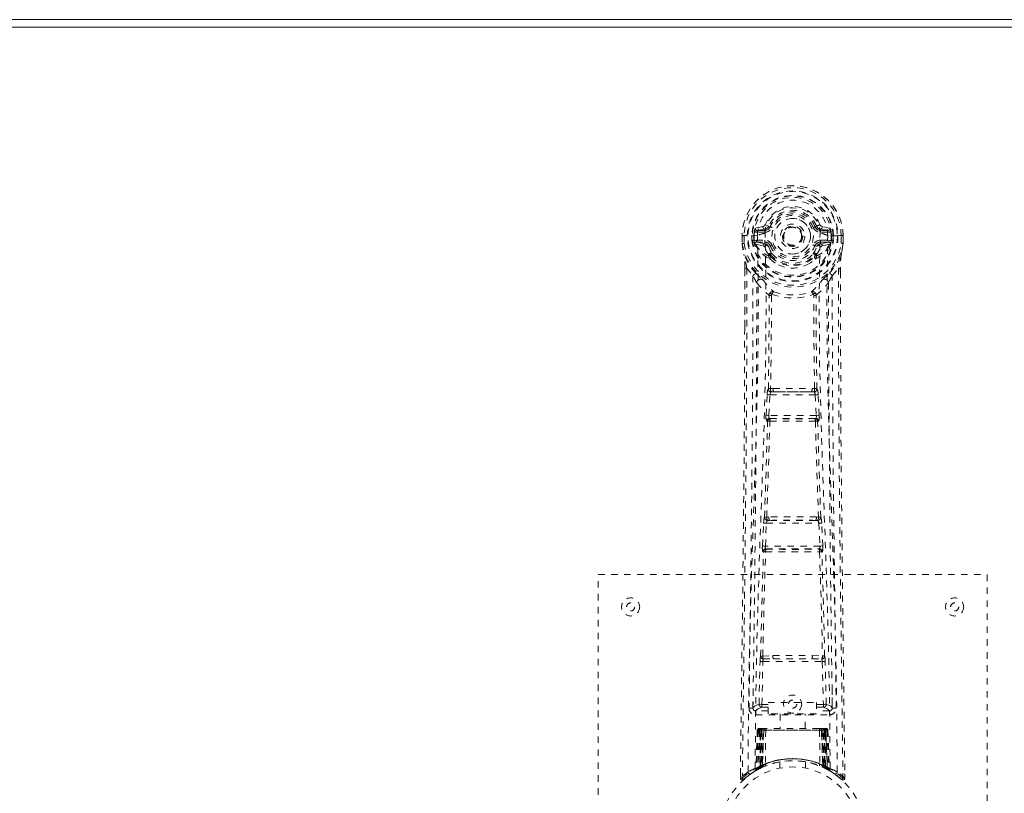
# Model space of a CAD drawing. Header units: inches. Extents: x 3.6 to 63.1, y 18.2 to 38.8.
# Tile 4 of 5: x 36.4 to 51.6, y 26.8 to 38.8. Entities that reach past the tile are written whole.
import ezdxf

# ---------------------------------------------------------------- set-up
doc = ezdxf.new("R2010")
doc.units = ezdxf.units.IN
doc.header["$MEASUREMENT"] = 0
doc.linetypes.add('SLD-Dashed', pattern=[0.075, 0.05, -0.025])
doc.linetypes.add('SLD-Solid', pattern=[0])

msp = doc.modelspace()

# ---------------------------------------------------------------- linework, layer by layer
at = {"color": 7, "linetype": 'SLD-Solid', "lineweight": 15}
for p, q in [((3.605, 38.773), (63.105, 38.773)), ((62.9, 38.655), (3.809, 38.655)), ((3.809, 38.655), (62.9, 38.655))]:
    msp.add_line(p, q, dxfattribs=at)
at = {"color": 7, "linetype": 'SLD-Dashed', "lineweight": 0}
for p, q in [((47.898, 35.579), (47.779, 35.556)), ((47.986, 35.583), (47.931, 35.606)), ((47.986, 35.583), (48.008, 35.574)), ((48.701, 35.574), (48.724, 35.583)), ((48.724, 35.583), (48.727, 35.576)), ((48.93, 35.556), (48.811, 35.579)), ((47.575, 35.438), (47.575, 35.322)), ((47.579, 35.438), (47.575, 35.438)), ((47.576, 35.439), (47.576, 35.322)), ((47.632, 35.438), (47.579, 35.438)), ((47.605, 35.436), (47.605, 35.322)), ((47.655, 35.437), (47.632, 35.438)), ((47.814, 35.438), (47.655, 35.437)), ((47.726, 35.365), (47.726, 35.435)), ((47.761, 35.436), (47.756, 35.435)), ((47.756, 35.435), (47.756, 35.366)), ((47.761, 35.357), (47.761, 35.436)), ((47.809, 35.52), (47.926, 35.54)), ((47.809, 35.52), (47.809, 35.49)), ((47.926, 35.52), (47.809, 35.52)), ((47.926, 35.49), (47.809, 35.49)), ((47.926, 35.54), (47.926, 35.52)), ((47.926, 35.49), (47.926, 35.52)), ((47.931, 35.473), (47.931, 35.475)), ((48.511, 35.429), (48.51, 35.413)), ((48.511, 35.437), (48.511, 35.429)), ((48.778, 35.475), (48.778, 35.473)), ((48.783, 35.54), (48.9, 35.52)), ((48.783, 35.54), (48.783, 35.52)), ((48.9, 35.52), (48.783, 35.52)), ((48.783, 35.49), (48.783, 35.52)), ((48.9, 35.49), (48.783, 35.49)), ((49.054, 35.437), (48.896, 35.438)), ((48.9, 35.49), (48.9, 35.52)), ((48.948, 35.436), (48.954, 35.435)), ((48.948, 35.357), (48.948, 35.436)), ((48.954, 35.366), (48.954, 35.435)), ((48.983, 35.436), (48.983, 35.364)), ((48.983, 35.436), (48.983, 35.436)), ((49.077, 35.438), (49.054, 35.437)), ((49.13, 35.438), (49.077, 35.438)), ((49.105, 35.322), (49.105, 35.436)), ((49.134, 35.438), (49.13, 35.438)), ((49.133, 35.322), (49.133, 35.439)), ((49.134, 35.438), (49.134, 35.322)), ((47.575, 35.322), (47.575, 35.318)), ((47.726, 35.364), (47.756, 35.366)), ((47.726, 35.364), (47.726, 35.365)), ((47.756, 35.365), (47.761, 35.347)), ((47.761, 35.347), (47.761, 35.357)), ((47.768, 35.32), (47.772, 35.315)), ((47.772, 35.315), (47.772, 35.315)), ((47.772, 35.315), (47.772, 35.315)), ((47.782, 35.304), (47.772, 35.315)), ((47.782, 35.304), (47.897, 35.283)), ((47.796, 35.368), (47.796, 35.338)), ((47.796, 35.368), (47.926, 35.368)), ((47.926, 35.313), (47.796, 35.338)), ((47.796, 35.338), (47.926, 35.338)), ((47.926, 35.368), (47.926, 35.338)), ((47.926, 35.313), (47.926, 35.338)), ((48.008, 35.283), (47.981, 35.272)), ((48.729, 35.272), (48.701, 35.283)), ((48.783, 35.368), (48.783, 35.338)), ((48.783, 35.368), (48.913, 35.368)), ((48.913, 35.338), (48.783, 35.313)), ((48.783, 35.313), (48.783, 35.338)), ((48.783, 35.338), (48.913, 35.338)), ((48.813, 35.283), (48.927, 35.304)), ((48.913, 35.338), (48.913, 35.368)), ((48.938, 35.315), (48.927, 35.304)), ((48.927, 35.304), (48.927, 35.304)), ((48.927, 35.304), (48.927, 35.304)), ((48.938, 35.315), (48.942, 35.32)), ((48.953, 35.365), (48.948, 35.347)), ((48.948, 35.347), (48.948, 35.357)), ((48.954, 35.366), (48.983, 35.364)), ((48.983, 35.364), (48.983, 35.364)), ((49.134, 35.318), (49.134, 35.322)), ((47.987, 35.122), (47.986, 35.141)), ((48.01, 35.146), (48.01, 35.128)), ((48.699, 35.128), (48.7, 35.146)), ((48.723, 35.122), (48.723, 35.141)), ((48.006, 35.076), (47.994, 35.093)), ((48.715, 35.094), (48.704, 35.076)), ((47.617, 34.937), (47.615, 34.013)), ((47.618, 34.013), (47.619, 34.937)), ((47.647, 34.936), (47.743, 34.82)), ((48.966, 34.82), (49.062, 34.936)), ((49.091, 34.883), (49.091, 34.937)), ((49.092, 34.937), (49.092, 34.884)), ((48.027, 34.518), (48.027, 34.518)), ((48.682, 34.518), (48.682, 34.518)), ((47.944, 32.665), (47.961, 32.982)), ((47.989, 32.662), (48.005, 32.98)), ((48.005, 32.98), (48.704, 32.98)), ((48.055, 33.078), (48.015, 33.078)), ((48.024, 33.024), (48.063, 33.025)), ((48.646, 33.025), (48.063, 33.025)), ((48.646, 33.025), (48.685, 33.024)), ((48.694, 33.078), (48.654, 33.078)), ((48.704, 32.98), (48.721, 32.662)), ((48.765, 32.665), (48.748, 32.982)), ((47.968, 32.57), (47.954, 32.575)), ((48.721, 32.662), (47.989, 32.662)), ((48.012, 32.613), (47.998, 32.617)), ((47.998, 32.617), (48.711, 32.617)), ((48.711, 32.617), (48.697, 32.613)), ((48.741, 32.57), (48.756, 32.575)), ((47.889, 30.647), (47.907, 31)), ((47.934, 30.645), (47.951, 30.997)), ((47.951, 30.997), (48.758, 30.997)), ((47.989, 31.094), (47.956, 31.093)), ((47.998, 31.042), (47.966, 31.042)), ((48.712, 31.042), (47.998, 31.042)), ((48.712, 31.042), (48.743, 31.042)), ((48.753, 31.093), (48.721, 31.094)), ((48.758, 30.997), (48.775, 30.645)), ((48.82, 30.647), (48.803, 31)), ((47.896, 30.557), (47.904, 30.554)), ((48.775, 30.645), (47.934, 30.645)), ((47.949, 30.596), (47.94, 30.6)), ((47.94, 30.6), (48.769, 30.6)), ((48.769, 30.6), (48.761, 30.596)), ((48.805, 30.554), (48.814, 30.557)), ((45.355, 22.205), (45.355, 30.205)), ((45.355, 30.205), (51.355, 30.205)), ((51.355, 30.205), (51.355, 22.205)), ((47.893, 28.947), (48.05, 28.954)), ((47.904, 28.903), (48.057, 28.905)), ((48.057, 28.905), (48.652, 28.905)), ((48.652, 28.905), (48.805, 28.903)), ((48.66, 28.954), (48.816, 28.947)), ((47.836, 28.202), (47.852, 28.863)), ((47.852, 28.863), (47.896, 28.862)), ((47.881, 28.201), (47.896, 28.862)), ((47.896, 28.862), (48.813, 28.862)), ((48.813, 28.862), (48.829, 28.201)), ((48.873, 28.202), (48.858, 28.863)), ((47.746, 28.434), (47.742, 28.147)), ((48.967, 28.147), (48.964, 28.434)), ((47.742, 28.145), (47.744, 28.136)), ((47.836, 28.202), (47.881, 28.201)), ((47.881, 28.156), (47.881, 28.201)), ((47.881, 28.201), (47.975, 28.201)), ((47.881, 28.156), (47.975, 28.156)), ((47.975, 28.232), (48.725, 28.232)), ((47.975, 28.052), (47.975, 28.232)), ((48.725, 28.232), (48.725, 28.052)), ((48.725, 28.201), (48.829, 28.201)), ((48.725, 28.156), (48.829, 28.156)), ((48.829, 28.156), (48.829, 28.201)), ((48.966, 28.136), (48.967, 28.145)), ((47.787, 28.099), (47.787, 28.039)), ((47.975, 28.099), (47.787, 28.099)), ((47.787, 28.039), (48.922, 28.039)), ((48.725, 28.052), (47.975, 28.052)), ((48.16, 28.052), (48.16, 27.83)), ((48.55, 27.83), (48.55, 28.052)), ((48.922, 28.099), (48.725, 28.099)), ((48.922, 28.039), (48.922, 28.099)), ((47.856, 27.83), (47.848, 27.83)), ((47.862, 27.83), (47.852, 27.83)), ((47.868, 27.83), (47.862, 27.83)), ((47.924, 27.83), (47.87, 27.83)), ((47.886, 27.83), (47.88, 27.83)), ((47.886, 27.83), (47.924, 27.83)), ((47.946, 27.83), (47.938, 27.83)), ((48.763, 27.83), (47.946, 27.83)), ((48.771, 27.83), (48.763, 27.83)), ((48.839, 27.83), (48.785, 27.83)), ((48.785, 27.83), (48.823, 27.83)), ((48.829, 27.83), (48.823, 27.83)), ((48.848, 27.83), (48.841, 27.83)), ((48.857, 27.83), (48.848, 27.83)), ((48.861, 27.83), (48.854, 27.83)), ((47.809, 27.801), (47.788, 27.195)), ((47.822, 27.801), (47.801, 27.203)), ((47.822, 27.801), (47.809, 27.801)), ((47.843, 27.804), (47.82, 27.211)), ((47.84, 27.801), (47.82, 27.214)), ((47.908, 27.801), (47.84, 27.801)), ((47.848, 27.801), (47.848, 27.244)), ((47.855, 27.801), (47.848, 27.801)), ((47.855, 27.801), (48.854, 27.801)), ((47.855, 27.247), (47.855, 27.801)), ((47.861, 27.25), (47.861, 27.801)), ((47.861, 27.801), (47.868, 27.801)), ((47.868, 27.801), (47.868, 27.253)), ((48.841, 27.801), (47.868, 27.801)), ((47.88, 27.801), (47.88, 27.259)), ((47.886, 27.801), (47.88, 27.801)), ((47.886, 27.801), (48.823, 27.801)), ((47.886, 27.262), (47.886, 27.801)), ((47.888, 27.249), (47.908, 27.801)), ((47.908, 27.801), (47.889, 27.25)), ((47.908, 27.801), (47.908, 27.801)), ((47.939, 27.801), (47.934, 27.279)), ((48.771, 27.801), (47.939, 27.801)), ((48.771, 27.801), (48.775, 27.279)), ((48.82, 27.25), (48.801, 27.801)), ((48.801, 27.801), (48.802, 27.801)), ((48.802, 27.801), (48.821, 27.249)), ((48.869, 27.801), (48.802, 27.801)), ((48.83, 27.801), (48.823, 27.801)), ((48.823, 27.801), (48.823, 27.262)), ((48.83, 27.259), (48.83, 27.801)), ((48.841, 27.253), (48.841, 27.801)), ((48.841, 27.801), (48.848, 27.801)), ((48.848, 27.801), (48.848, 27.25)), ((48.861, 27.801), (48.854, 27.801)), ((48.854, 27.801), (48.854, 27.247)), ((48.862, 27.244), (48.861, 27.801)), ((48.889, 27.211), (48.867, 27.804)), ((48.869, 27.801), (48.889, 27.214)), ((48.887, 27.801), (48.908, 27.203)), ((48.9, 27.801), (48.887, 27.801)), ((48.9, 27.801), (48.922, 27.195)), ((47.788, 27.195), (47.801, 27.203)), ((47.805, 27.189), (47.872, 27.223)), ((47.82, 27.214), (47.888, 27.249)), ((47.848, 27.244), (47.855, 27.247)), ((47.86, 27.218), (47.848, 27.244)), ((47.86, 27.218), (47.852, 27.213)), ((47.868, 27.221), (47.86, 27.218)), ((47.868, 27.253), (47.861, 27.25)), ((47.873, 27.224), (47.861, 27.25)), ((47.865, 27.22), (47.873, 27.224)), ((47.88, 27.227), (47.868, 27.253)), ((47.872, 27.224), (47.88, 27.227)), ((47.872, 27.223), (47.872, 27.224)), ((47.88, 27.259), (47.886, 27.262)), ((47.891, 27.232), (47.88, 27.259)), ((47.898, 27.235), (47.886, 27.262)), ((47.889, 27.25), (47.888, 27.249)), ((47.898, 27.235), (47.891, 27.232)), ((48.155, 27.312), (48.155, 27.215)), ((48.555, 27.215), (48.555, 27.312)), ((48.823, 27.262), (48.812, 27.235)), ((48.818, 27.232), (48.812, 27.235)), ((48.83, 27.259), (48.818, 27.232)), ((48.821, 27.249), (48.82, 27.25)), ((48.821, 27.249), (48.889, 27.214)), ((48.823, 27.262), (48.83, 27.259)), ((48.841, 27.253), (48.829, 27.227)), ((48.848, 27.25), (48.836, 27.224)), ((48.837, 27.224), (48.838, 27.223)), ((48.838, 27.223), (48.853, 27.216)), ((48.848, 27.25), (48.841, 27.253)), ((48.854, 27.247), (48.842, 27.221)), ((48.849, 27.218), (48.842, 27.221)), ((48.862, 27.244), (48.849, 27.218)), ((48.876, 27.204), (48.849, 27.218)), ((48.854, 27.247), (48.862, 27.244)), ((48.87, 27.207), (48.905, 27.189)), ((48.908, 27.203), (48.922, 27.195)), ((47.549, 27.13), (47.548, 27.063)), ((47.549, 27.13), (47.548, 27.063)), ((47.548, 27.063), (47.578, 27.063)), ((47.55, 27.127), (47.55, 27.063)), ((47.597, 27.042), (47.639, 27.076)), ((47.773, 27.171), (47.787, 27.178)), ((48.917, 27.183), (48.93, 27.175)), ((48.923, 27.178), (48.936, 27.171)), ((49.07, 27.076), (49.112, 27.042)), ((49.131, 27.063), (49.111, 27.041)), ((49.161, 27.063), (49.16, 27.13))]:
    msp.add_line(p, q, dxfattribs=at)
at = {"color": 7, "linetype": 'SLD-Dashed', "lineweight": 0, "flags": 128}
for points in [[(47.931, 35.475), (47.937, 35.552), (47.96, 35.626), (47.999, 35.695), (48.053, 35.755), (48.118, 35.804), (48.192, 35.84), (48.272, 35.862), (48.355, 35.869), (48.437, 35.862), (48.517, 35.84), (48.591, 35.804), (48.656, 35.755), (48.71, 35.695), (48.749, 35.626), (48.772, 35.552), (48.778, 35.475)], [(47.926, 35.54), (47.963, 35.554), (47.977, 35.568)], [(47.977, 35.568), (47.982, 35.575), (47.986, 35.583)], [(48.036, 35.563), (48.03, 35.565), (48.025, 35.567), (48.021, 35.569), (48.016, 35.571), (48.013, 35.572), (48.01, 35.573), (48.009, 35.574), (48.008, 35.574)], [(48.674, 35.563), (48.679, 35.565), (48.684, 35.567), (48.689, 35.569), (48.693, 35.571), (48.696, 35.572), (48.699, 35.573), (48.701, 35.574), (48.701, 35.574)], [(47.575, 35.438), (47.575, 35.438), (47.576, 35.438), (47.578, 35.438), (47.582, 35.437), (47.587, 35.437), (47.592, 35.437), (47.598, 35.436), (47.605, 35.436)], [(47.667, 27.157), (47.674, 28.204), (47.694, 29.249), (47.723, 30.291), (47.758, 31.329), (47.792, 32.363), (47.818, 33.393), (47.826, 34.418), (47.814, 35.438)], [(47.809, 35.49), (47.786, 35.494), (47.767, 35.507)], [(47.776, 27.212), (47.785, 28.257), (47.806, 29.3), (47.838, 30.339), (47.875, 31.375), (47.912, 32.406), (47.938, 33.433), (47.946, 34.455), (47.931, 35.472)], [(48.934, 27.212), (48.925, 28.257), (48.903, 29.3), (48.872, 30.34), (48.834, 31.376), (48.798, 32.407), (48.772, 33.434), (48.764, 34.456), (48.778, 35.472)], [(49.043, 27.157), (49.035, 28.204), (49.016, 29.249), (48.986, 30.291), (48.951, 31.329), (48.917, 32.363), (48.892, 33.393), (48.883, 34.418), (48.896, 35.438)], [(48.943, 35.507), (48.923, 35.494), (48.9, 35.49)], [(48.954, 35.435), (48.957, 35.435), (48.964, 35.436), (48.973, 35.436), (48.983, 35.436)], [(49.105, 35.436), (49.111, 35.436), (49.117, 35.437), (49.123, 35.437), (49.127, 35.437), (49.131, 35.437), (49.133, 35.438), (49.135, 35.438), (49.134, 35.438)], [(47.575, 35.322), (47.588, 35.225), (47.604, 35.148)], [(47.575, 35.318), (47.576, 35.318), (47.578, 35.318), (47.581, 35.319), (47.585, 35.319), (47.589, 35.32), (47.594, 35.32), (47.599, 35.321), (47.605, 35.322)], [(47.605, 35.322), (47.598, 35.322), (47.592, 35.322), (47.587, 35.322), (47.582, 35.322), (47.578, 35.322), (47.576, 35.322), (47.575, 35.322), (47.575, 35.322)], [(47.575, 35.318), (47.587, 35.228), (47.606, 35.137)], [(47.756, 35.365), (47.756, 35.366), (47.756, 35.366)], [(47.761, 35.357), (47.778, 35.365), (47.796, 35.368)], [(47.924, 35.261), (47.91, 35.278), (47.897, 35.283)], [(47.986, 35.141), (47.954, 35.193), (47.924, 35.261)], [(47.981, 35.272), (48.008, 35.208), (48.038, 35.159)], [(48.036, 35.295), (48.03, 35.292), (48.025, 35.29), (48.021, 35.288), (48.016, 35.287), (48.013, 35.285), (48.01, 35.284), (48.009, 35.283), (48.008, 35.283)], [(48.671, 35.159), (48.701, 35.208), (48.729, 35.272)], [(48.674, 35.295), (48.679, 35.292), (48.684, 35.29), (48.689, 35.288), (48.693, 35.287), (48.696, 35.285), (48.699, 35.284), (48.701, 35.283), (48.701, 35.283)], [(48.723, 35.141), (48.756, 35.193), (48.785, 35.261)], [(48.785, 35.261), (48.799, 35.278), (48.813, 35.283)], [(48.913, 35.368), (48.932, 35.365), (48.948, 35.357)], [(48.954, 35.366), (48.953, 35.366), (48.953, 35.365)], [(49.104, 35.137), (49.121, 35.217), (49.134, 35.318)], [(49.134, 35.322), (49.121, 35.225), (49.105, 35.148)], [(49.134, 35.322), (49.135, 35.322), (49.133, 35.322), (49.131, 35.322), (49.127, 35.322), (49.123, 35.322), (49.117, 35.322), (49.111, 35.322), (49.105, 35.322)], [(49.134, 35.318), (49.133, 35.318), (49.131, 35.318), (49.128, 35.319), (49.125, 35.319), (49.12, 35.32), (49.115, 35.32), (49.11, 35.321), (49.105, 35.322)], [(47.604, 35.148), (47.604, 35.143), (47.606, 35.137)], [(47.785, 34.859), (47.685, 34.983), (47.606, 35.137)], [(48.924, 34.859), (49.025, 34.983), (49.104, 35.137)], [(49.104, 35.137), (49.105, 35.143), (49.105, 35.148)], [(48.006, 35.076), (48.08, 35.018), (48.137, 34.989)], [(48.572, 34.989), (48.629, 35.018), (48.704, 35.076)], [(47.647, 34.936), (47.646, 33.47), (47.637, 31.998), (47.622, 30.551), (47.619, 30.33), (47.617, 30.1), (47.614, 29.897), (47.612, 29.698), (47.609, 29.483), (47.607, 29.333), (47.605, 29.176), (47.603, 29.019), (47.602, 28.902), (47.6, 28.762), (47.598, 28.599), (47.594, 28.267), (47.591, 28.063), (47.588, 27.808), (47.584, 27.547), (47.581, 27.298), (47.578, 27.063)], [(47.617, 34.937), (47.617, 34.937), (47.618, 34.937), (47.62, 34.936), (47.624, 34.936), (47.629, 34.936), (47.635, 34.936), (47.641, 34.936), (47.647, 34.936)], [(47.743, 34.82), (47.743, 34.3), (47.741, 33.767), (47.738, 33.221), (47.735, 32.707), (47.731, 32.177), (47.725, 31.625), (47.72, 31.136), (47.717, 30.879), (47.714, 30.606), (47.71, 30.317), (47.707, 30.013), (47.703, 29.738), (47.7, 29.497), (47.697, 29.306), (47.694, 29.091), (47.691, 28.85), (47.688, 28.625), (47.686, 28.432), (47.684, 28.272), (47.682, 28.145)], [(49.027, 28.145), (49.026, 28.281), (49.023, 28.453), (49.021, 28.662), (49.017, 28.907), (49.014, 29.156), (49.011, 29.375), (49.009, 29.529), (49.007, 29.667), (49.006, 29.788), (49.004, 29.944), (49.002, 30.106), (49, 30.263), (48.99, 31.076), (48.981, 31.894), (48.973, 32.867), (48.968, 33.857), (48.966, 34.82)], [(49.062, 34.936), (49.068, 34.936), (49.074, 34.936), (49.08, 34.936), (49.085, 34.936), (49.089, 34.936), (49.091, 34.937), (49.092, 34.937), (49.092, 34.937)], [(49.062, 34.936), (49.064, 33.472), (49.073, 31.998), (49.087, 30.551), (49.09, 30.303), (49.093, 30.045), (49.096, 29.83), (49.099, 29.601), (49.102, 29.351), (49.105, 29.08), (49.108, 28.862), (49.112, 28.599), (49.116, 28.275), (49.118, 28.065), (49.122, 27.807), (49.125, 27.545), (49.128, 27.297), (49.131, 27.063)], [(49.092, 34.884), (49.1, 32.314), (49.128, 29.689), (49.161, 27.063)], [(47.802, 34.707), (47.889, 34.607), (47.989, 34.519)], [(47.881, 34.771), (47.89, 34.762), (47.895, 34.756)], [(48.72, 34.519), (48.821, 34.607), (48.907, 34.707)], [(48.814, 34.756), (48.819, 34.762), (48.829, 34.771)], [(47.98, 33.071), (47.99, 33.792), (47.991, 34.51)], [(48.037, 34.529), (48.032, 34.538), (48.025, 34.544), (48.017, 34.547), (48.009, 34.547), (48.002, 34.544), (47.996, 34.538), (47.991, 34.529), (47.989, 34.519)], [(48.027, 34.518), (48.026, 33.799), (48.015, 33.078)], [(48.72, 34.519), (48.718, 34.529), (48.714, 34.538), (48.708, 34.544), (48.7, 34.547), (48.692, 34.547), (48.684, 34.544), (48.677, 34.538), (48.672, 34.529)], [(48.694, 33.078), (48.683, 33.799), (48.682, 34.518)], [(48.73, 33.071), (48.719, 33.792), (48.718, 34.51)], [(47.615, 34.013), (47.609, 32.314), (47.582, 29.689), (47.549, 27.13)], [(47.961, 32.982), (47.966, 32.982), (47.976, 32.981), (47.99, 32.98), (48.005, 32.98)], [(48.024, 33.024), (48.023, 33.024), (48.021, 33.023), (48.018, 33.02), (48.012, 33.01), (48.008, 32.996), (48.005, 32.98)], [(48.055, 33.078), (48.355, 33.08), (48.654, 33.078)], [(48.063, 33.025), (48.355, 33.026), (48.646, 33.025)], [(48.704, 32.98), (48.719, 32.98), (48.733, 32.981), (48.743, 32.982), (48.748, 32.982)], [(47.922, 31.089), (47.946, 31.831), (47.968, 32.57)], [(47.944, 32.665), (47.95, 32.664), (47.96, 32.664), (47.974, 32.663), (47.989, 32.662)], [(47.956, 31.093), (47.981, 31.836), (48.004, 32.576)], [(47.998, 32.617), (47.993, 32.621), (47.99, 32.631), (47.989, 32.638), (47.988, 32.645), (47.988, 32.654), (47.989, 32.662)], [(48.706, 32.576), (48.728, 31.836), (48.753, 31.093)], [(48.721, 32.662), (48.721, 32.654), (48.721, 32.645), (48.721, 32.638), (48.72, 32.631), (48.716, 32.621), (48.711, 32.617)], [(48.721, 32.662), (48.735, 32.663), (48.749, 32.664), (48.76, 32.664), (48.765, 32.665)], [(48.788, 31.089), (48.763, 31.831), (48.741, 32.57)], [(47.907, 31), (47.909, 31.032), (47.909, 31.034)], [(47.907, 31), (47.911, 30.999), (47.922, 30.999), (47.936, 30.998), (47.951, 30.997)], [(48.758, 30.997), (48.774, 30.998), (48.788, 30.999), (48.798, 30.999), (48.803, 31)], [(48.803, 31), (48.8, 31.032), (48.8, 31.034)], [(47.86, 28.945), (47.88, 29.75), (47.904, 30.554)], [(47.889, 30.647), (47.894, 30.647), (47.904, 30.646), (47.919, 30.645), (47.934, 30.645)], [(47.894, 28.947), (47.913, 29.753), (47.938, 30.557)], [(48.771, 30.557), (48.796, 29.753), (48.816, 28.947)], [(48.775, 30.645), (48.791, 30.645), (48.805, 30.646), (48.815, 30.647), (48.82, 30.647)], [(48.849, 28.945), (48.83, 29.75), (48.805, 30.554)], [(48.05, 28.954), (48.355, 28.954), (48.66, 28.954)], [(48.057, 28.905), (48.355, 28.905), (48.652, 28.905)], [(48.813, 28.862), (48.829, 28.862), (48.843, 28.863), (48.853, 28.863), (48.858, 28.863)], [(47.836, 28.202), (47.766, 28.173), (47.742, 28.145)], [(47.787, 28.099), (47.811, 28.128), (47.881, 28.156)], [(48.829, 28.201), (48.845, 28.201), (48.859, 28.202), (48.869, 28.202), (48.873, 28.202)], [(48.829, 28.156), (48.898, 28.128), (48.922, 28.099)], [(48.967, 28.145), (48.943, 28.173), (48.873, 28.202)], [(48.839, 27.829), (48.839, 27.83), (48.838, 27.83)], [(48.869, 27.8), (48.868, 27.807), (48.867, 27.809)], [(47.809, 27.801), (47.812, 27.801), (47.82, 27.801), (47.833, 27.801), (47.848, 27.801)], [(47.861, 27.801), (47.847, 27.801), (47.834, 27.801), (47.826, 27.801), (47.822, 27.801)], [(47.84, 27.801), (47.841, 27.801), (47.843, 27.801), (47.846, 27.801), (47.851, 27.801), (47.857, 27.801), (47.864, 27.801), (47.872, 27.801), (47.88, 27.801)], [(47.939, 27.801), (47.928, 27.801), (47.918, 27.801), (47.912, 27.801), (47.908, 27.801)], [(48.801, 27.801), (48.798, 27.801), (48.791, 27.801), (48.782, 27.801), (48.771, 27.801)], [(48.83, 27.801), (48.838, 27.801), (48.845, 27.801), (48.852, 27.801), (48.858, 27.801), (48.863, 27.801), (48.867, 27.801), (48.869, 27.801), (48.869, 27.801)], [(48.887, 27.801), (48.884, 27.801), (48.875, 27.801), (48.863, 27.801), (48.848, 27.801)], [(48.861, 27.801), (48.877, 27.801), (48.889, 27.801), (48.898, 27.801), (48.9, 27.801)], [(47.855, 27.247), (47.86, 27.237), (47.864, 27.229), (47.867, 27.223), (47.868, 27.221)], [(48.891, 27.206), (48.89, 27.212), (48.89, 27.214)], [(48.928, 27.178), (48.921, 27.189), (48.917, 27.203)], [(47.551, 27.064), (47.553, 27.056), (47.556, 27.048), (47.561, 27.042), (47.568, 27.037), (47.575, 27.034), (47.582, 27.033), (47.59, 27.035), (47.596, 27.039)], [(47.598, 27.041), (47.631, 27.069), (47.639, 27.075)], [(47.715, 27.132), (47.764, 27.165), (47.809, 27.19)], [(48.906, 27.188), (48.946, 27.165), (48.994, 27.133)], [(49.113, 27.043), (49.12, 27.039), (49.128, 27.037), (49.136, 27.036), (49.144, 27.038), (49.151, 27.041), (49.156, 27.047), (49.16, 27.053), (49.161, 27.061)], [(49.161, 27.063), (49.161, 27.064), (49.159, 27.063), (49.152, 27.063), (49.143, 27.063), (49.137, 27.063), (49.131, 27.063)]]:
    msp.add_lwpolyline(points, dxfattribs=at)
at = {"color": 7, "linetype": 'SLD-Dashed', "lineweight": 0}
for centre, radius in [((48.355, 35.429), 0.7), ((48.355, 35.429), 0.69), ((48.355, 35.429), 0.623), ((48.355, 35.429), 0.32), ((48.355, 35.429), 0.275), ((48.355, 35.429), 0.188), ((48.355, 35.429), 0.156), ((48.355, 35.429), 0.142), ((48.355, 35.429), 0.139), ((48.355, 35.429), 0.138), ((45.855, 29.705), 0.14), ((50.855, 29.705), 0.14), ((45.855, 29.705), 0.0625), ((50.855, 29.705), 0.0625), ((48.355, 28.205), 0.14), ((48.355, 28.205), 0.0625), ((48.355, 26.205), 1.125), ((48.355, 26.205), 1.03)]:
    msp.add_circle(centre, radius, dxfattribs=at)
for centre, radius, start, end in [((48.355, 35.429), 0.78, 0, 179.3038), ((48.355, 35.429), 0.78, 0.7166, 179.2834), ((48.355, 35.429), 0.75, 0.5685, 179.4315), ((48.355, 35.429), 0.629, 0.6527, 179.3473), ((48.355, 35.429), 0.599, 0.6527, 179.3473), ((48.355, 35.444), 0.541, 359.3501, 180.6499), ((48.355, 35.429), 0.459, 22.774, 157.226), ((48.355, 35.429), 0.4, 22.774, 157.226), ((48.355, 35.429), 0.376, 22.774, 157.226), ((48.355, 35.429), 0.346, 22.7738, 157.2262), ((47.971, 35.48), 0.206, 158.346, 172.3376), ((47.808, 35.549), 0.0299, 167.8949, 271.9492), ((47.927, 35.57), 0.0301, 162.351, 268.5745), ((47.889, 35.624), 0.0453, 281.2437, 337.5813), ((47.926, 35.609), 0.089, 270, 337.226), ((47.926, 35.609), 0.119, 270, 337.2262), ((48.355, 35.429), 0.275, 90.0001, 269.9999), ((48.355, 35.429), 0.275, 270, 90), ((48.783, 35.609), 0.119, 202.7751, 269.9994), ((48.783, 35.609), 0.089, 202.774, 270), ((49.324, 34.231), 1.48, 111.6256, 113.9228), ((48.789, 35.611), 0.0715, 209.6357, 265.2026), ((48.82, 35.624), 0.0454, 202.4868, 258.6902), ((48.783, 35.57), 0.0301, 271.4246, 17.65), ((48.901, 35.549), 0.0299, 268.047, 12.109), ((48.739, 35.48), 0.206, 7.6617, 21.6572), ((47.753, 36.486), 1.051, 268.5399, 270.1558), ((48.355, 35.429), 0.593, 172.3909, 179.3289), ((47.933, 35.251), 0.221, 90.3095, 122.5192), ((48.772, 35.24), 0.233, 58.0377, 88.5936), ((48.355, 35.429), 0.593, 0.6711, 7.6091), ((47.605, 35.322), 0.03, 180.0028, 185.051), ((48.355, 35.429), 0.787, 188.0937, 351.9063), ((48.355, 35.429), 0.758, 188.0936, 351.9064), ((48.355, 35.429), 0.632, 185.8273, 354.1727), ((48.355, 35.429), 0.602, 186.0327, 353.9673), ((47.847, 35.353), 0.0863, 184.5603, 202.6988), ((47.795, 35.307), 0.0306, 89.0704, 154.5756), ((48.224, 35.525), 0.499, 204.8892, 243.9929), ((48.163, 35.526), 0.441, 210.2264, 246.4272), ((47.927, 35.283), 0.0299, 91.0982, 178.7758), ((47.954, 35.255), 0.031, 31.5707, 169.9024), ((47.926, 35.249), 0.119, 22.7735, 89.9999), ((47.926, 35.249), 0.089, 22.774, 90), ((47.92, 35.248), 0.0649, 21.3153, 85.0806), ((48.355, 35.429), 0.376, 202.774, 337.226), ((48.355, 35.429), 0.346, 202.774, 337.226), ((48.355, 35.429), 0.156, 245.2931, 290.0155), ((48.783, 35.249), 0.119, 90.0008, 157.2252), ((48.783, 35.249), 0.089, 90, 157.226), ((48.49, 35.519), 0.492, 295.7075, 335.4806), ((48.546, 35.526), 0.441, 293.5935, 329.7438), ((48.789, 35.248), 0.0649, 94.9196, 158.6845), ((48.755, 35.255), 0.031, 10.1788, 148.3488), ((48.783, 35.283), 0.0299, 1.1712, 88.9526), ((48.914, 35.307), 0.0306, 25.4268, 90.9272), ((48.833, 35.36), 0.116, 339.6199, 353.121), ((46.431, 34.967), 1.187, 358.5727, 8.7891), ((44.132, 34.319), 3.569, 9.9437, 13.2519), ((48.017, 35.138), 0.0305, 44.5493, 174.283), ((48.008, 35.1), 0.0459, 88.3109, 118.8596), ((48.031, 35.118), 0.0449, 175.0847, 213.9425), ((48.009, 35.082), 0.046, 88.2971, 118.8034), ((48.045, 35.073), 0.0396, 127.1203, 174.8296), ((48.037, 35.124), 0.0347, 87.2643, 140.6049), ((48.355, 35.44), 0.453, 220.451, 319.549), ((48.043, 35.129), 0.033, 181.8825, 228.3816), ((48.355, 35.468), 0.494, 227.4886, 312.5115), ((48.355, 35.422), 0.411, 219.7064, 320.2936), ((48.693, 35.138), 0.0305, 5.718, 135.4489), ((48.673, 35.124), 0.0347, 39.3986, 92.7322), ((48.666, 35.129), 0.033, 311.6132, 358.1227), ((48.664, 35.073), 0.0396, 5.1704, 52.8797), ((48.701, 35.082), 0.046, 61.1918, 91.7063), ((48.701, 35.1), 0.0459, 61.1347, 91.6935), ((48.678, 35.118), 0.0448, 326.216, 4.9402), ((52.577, 34.319), 3.569, 166.7478, 170.0564), ((50.279, 34.967), 1.187, 171.2116, 181.4273), ((48.355, 35.409), 0.473, 242.6135, 297.3866), ((48.077, 34.502), 0.461, 129.1766, 136.3338), ((43, 32.263), 5.388, 26.972, 28.3292), ((49.336, 36.437), 2.212, 225.5078, 228.8679), ((47.373, 36.438), 2.213, 311.1329, 314.4918), ((53.679, 32.279), 5.355, 151.6666, 153.0323), ((48.633, 34.502), 0.461, 43.6632, 50.8253), ((-451.744, 36.026), 499.548, 359.09607, 359.84879), ((47.863, 34.704), 0.0608, 58.002, 177.4272), ((48.627, 35.268), 0.893, 214.9892, 231.1473), ((48.082, 35.268), 0.893, 308.8531, 325.0102), ((48.846, 34.704), 0.0608, 2.5695, 122.0038), ((548.448, 36.025), 499.542, 180.1512, 180.90393), ((48.05, 34.514), 0.0608, 73.7755, 175.9543), ((47.978, 34.511), 0.0133, 356.7947, 33.9532), ((48.024, 34.447), 0.0709, 87.2845, 117.2787), ((48.04, 34.517), 0.0128, 102.3317, 173.3767), ((48.109, 34.512), 0.0738, 124.9749, 166.7633), ((48.355, 35.442), 0.966, 250.8187, 289.1819), ((48.355, 35.366), 0.844, 250.0604, 289.9395), ((48.66, 34.514), 0.0608, 4.0444, 106.2249), ((48.6, 34.512), 0.0738, 13.2425, 55.0193), ((48.669, 34.517), 0.0128, 6.6455, 77.6594), ((48.686, 34.447), 0.0708, 62.7154, 92.7164), ((48.731, 34.511), 0.0134, 146.0992, 183.2812), ((48.142, 32.991), 0.181, 153.5366, 182.7745), ((48.01, 33.004), 0.0735, 85.5131, 114.1476), ((48.025, 33.07), 0.0457, 178.2708, 268.1468), ((48.119, 33.067), 0.104, 173.8618, 204.0309), ((48.155, 33.065), 0.101, 172.2348, 203.4737), ((48.554, 33.065), 0.101, 336.5263, 7.7652), ((48.591, 33.067), 0.104, 335.9687, 6.141), ((48.684, 33.07), 0.0457, 271.8541, 1.7283), ((48.647, 32.982), 0.0575, 357.8223, 47.5886), ((48.7, 33.005), 0.073, 65.748, 94.5964), ((48.568, 32.991), 0.181, 357.219, 26.4652), ((48.105, 32.636), 0.163, 169.7787, 201.8739), ((47.999, 32.572), 0.0451, 90.8598, 176.7734), ((48.013, 32.568), 0.0451, 90.8957, 176.6076), ((47.997, 32.501), 0.0749, 85.0974, 112.9448), ((48.061, 32.582), 0.0574, 147.5001, 185.9282), ((48.355, 69.941), 37.367, 269.4615, 270.5382), ((48.355, 65.208), 32.597, 269.3981, 270.6019), ((48.696, 32.568), 0.0451, 3.3932, 89.1035), ((48.648, 32.582), 0.0579, 354.2292, 32.3425), ((48.712, 32.501), 0.075, 67.0759, 94.8895), ((48.711, 32.572), 0.0451, 3.2281, 89.1387), ((48.604, 32.636), 0.163, 338.1273, 10.2203), ((48.045, 31.032), 0.136, 155.3359, 179.2486), ((47.949, 31.009), 0.0843, 84.8714, 108.7979), ((47.966, 31.087), 0.0448, 177.9389, 222.9047), ((47.966, 31.084), 0.0424, 220.4433, 270.4197), ((48.019, 30.999), 0.068, 141.1096, 181.6285), ((48.043, 31.083), 0.0869, 173.4615, 208.3407), ((48.069, 31.081), 0.0814, 171.2417, 208.6947), ((48.355, -1.695), 32.791, 89.3607, 90.6393), ((48.355, -2.314), 33.358, 89.3871, 90.6129), ((48.64, 31.081), 0.0814, 331.3096, 8.7517), ((48.667, 31.083), 0.0867, 331.6238, 6.5748), ((48.742, 31.088), 0.0456, 271.253, 1.8259), ((48.69, 30.999), 0.068, 358.3673, 38.9017), ((48.761, 31.01), 0.0837, 71.1203, 95.2112), ((48.664, 31.032), 0.136, 0.7167, 24.7133), ((48.096, 30.616), 0.209, 171.5833, 196.4966), ((47.941, 30.555), 0.0451, 90.5963, 177.0784), ((47.949, 30.551), 0.0451, 90.6209, 177.0127), ((47.931, 30.467), 0.0908, 85.1448, 107.028), ((47.988, 30.629), 0.0564, 164.2704, 211.7538), ((47.992, 30.564), 0.0546, 143.522, 186.9858), ((48.355, 67.201), 36.646, 269.3489, 270.651), ((48.355, 63.411), 32.817, 269.2909, 270.7091), ((48.76, 30.551), 0.0451, 2.9888, 89.3792), ((48.717, 30.564), 0.055, 353.1634, 36.3321), ((48.721, 30.629), 0.0563, 328.2406, 15.7322), ((48.768, 30.555), 0.0451, 2.9216, 89.4052), ((48.779, 30.467), 0.091, 73.0011, 94.8395), ((48.613, 30.616), 0.209, 343.5089, 8.4128), ((48.253, 28.863), 0.401, 168.147, 179.9236), ((47.886, 28.808), 0.139, 86.8582, 100.6181), ((47.906, 28.948), 0.0456, 184.1741, 268.2463), ((48.004, 28.951), 0.111, 181.7837, 205.6624), ((48.001, 28.863), 0.105, 157.5272, 180.3692), ((48.138, 28.942), 0.0888, 172.364, 204.3967), ((48.571, 28.942), 0.0888, 335.6043, 7.6378), ((48.707, 28.95), 0.109, 334.2114, 358.3455), ((48.804, 28.948), 0.0456, 271.7539, 355.8259), ((48.708, 28.863), 0.105, 359.633, 22.4706), ((48.824, 28.807), 0.141, 79.4667, 93.0573), ((48.457, 28.863), 0.401, 0.0739, 11.8408), ((47.718, 29.741), 1.597, 268.7151, 270.8682), ((47.787, 28.144), 0.105, 179.2624, 269.9954), ((47.786, 28.141), 0.0423, 186.5693, 271.9623), ((47.881, 28.201), 0.0451, 179.0358, 269.5697), ((48.828, 28.201), 0.0451, 270.4306, 0.9), ((48.922, 28.144), 0.105, 270.0056, 0.7366), ((48.924, 28.141), 0.0423, 268.0382, 353.4316), ((48.992, 29.742), 1.598, 269.1327, 271.2845), ((47.839, 27.8), 0.03, 90.0063, 178.0047), ((47.87, 27.757), 0.0742, 106.7383, 144.0528), ((47.852, 27.8), 0.03, 90.029, 178.0313), ((47.867, 27.664), 0.163, 91.705, 100.6259), ((47.87, 27.8), 0.03, 90.0614, 178.0684), ((47.875, 27.794), 0.0356, 82.0678, 170.2933), ((48.267, 27.808), 0.412, 176.9614, 180.9909), ((48.444, 27.807), 0.582, 177.9572, 180.6139), ((48.294, 27.808), 0.426, 177.0594, 180.9579), ((48.324, 27.808), 0.444, 177.1775, 180.9141), ((48.33, 27.808), 0.444, 177.1775, 180.9141), ((47.938, 27.8), 0.0299, 90.1862, 178.2048), ((47.937, 27.8), 0.0299, 90.1884, 178.2003), ((47.975, 27.807), 0.0369, 141.8553, 189.6663), ((48.736, 27.807), 0.0354, 349.2762, 39.2021), ((48.771, 27.8), 0.0299, 1.7965, 89.8125), ((48.772, 27.8), 0.0299, 1.7965, 89.8125), ((48.376, 27.808), 0.448, 359.094, 2.8005), ((48.386, 27.808), 0.444, 359.0859, 2.8225), ((48.839, 27.8), 0.03, 1.9325, 89.9376), ((48.415, 27.808), 0.427, 359.0481, 2.9346), ((48.263, 27.807), 0.585, 359.3919, 2.037), ((48.843, 27.662), 0.166, 79.5991, 88.3405), ((48.442, 27.808), 0.413, 359.0128, 3.0348), ((48.857, 27.8), 0.03, 1.97, 89.9698), ((48.84, 27.757), 0.0742, 35.9473, 73.2616), ((48.871, 27.8), 0.03, 1.9953, 89.996), ((48.355, 26.204), 1.158, 47.8706, 132.1289), ((48.355, 26.173), 1.19, 60.8884, 119.1116), ((48.355, 26.206), 1.155, 64.3785, 115.6215), ((48.355, 26.206), 1.155, 65.0796, 114.9204), ((48.355, 26.206), 1.155, 66.0603, 113.9397), ((48.355, 26.241), 1.12, 67.9468, 112.0532), ((48.342, 25.965), 1.37, 114.4309, 119.5491), ((47.817, 27.225), 0.0429, 196.9731, 245.8373), ((47.771, 27.204), 0.0299, 300.278, 358.0942), ((48.334, 26.583), 0.821, 126.3618, 131.7419), ((48.355, 26.205), 1.127, 60.489, 119.511), ((48.331, 26.591), 0.81, 125.4944, 130.8642), ((47.804, 27.346), 0.138, 269.4168, 293.4588), ((48.354, 26.207), 1.125, 114.2591, 119.2009), ((47.79, 27.215), 0.0299, 299.2317, 358.1931), ((47.792, 27.213), 0.0273, 297.6534, 2.3014), ((48.334, 26.593), 0.806, 124.3187, 129.6142), ((47.86, 27.251), 0.0297, 295.433, 358.5202), ((47.859, 27.25), 0.0297, 295.4759, 358.5214), ((48.31, 26.654), 0.729, 121.0002, 125.2171), ((47.905, 27.261), 0.0345, 344.8469, 31.0222), ((48.805, 27.261), 0.0346, 148.9833, 195.1428), ((48.399, 26.653), 0.73, 54.7864, 58.9961), ((48.355, 26.206), 1.126, 60.8014, 65.7386), ((48.85, 27.251), 0.0297, 181.4772, 244.5698), ((48.851, 27.25), 0.0297, 181.482, 244.5204), ((48.372, 26.588), 0.812, 50.4064, 55.6617), ((48.354, 26.204), 1.128, 59.7401, 64.7248), ((48.377, 26.589), 0.812, 49.1409, 54.4994), ((48.344, 26.183), 1.154, 59.9613, 64.0331), ((48.373, 26.581), 0.823, 48.2677, 53.6286), ((48.919, 27.215), 0.0299, 181.8044, 240.7708), ((48.92, 27.215), 0.03, 196.8952, 241.2668), ((48.938, 27.204), 0.0299, 181.9068, 239.7249), ((48.893, 27.225), 0.0429, 294.1597, 343.0324), ((48.367, 25.965), 1.37, 60.451, 65.569), ((48.354, 26.163), 1.209, 124.6686, 131.8408), ((47.578, 27.063), 0.03, 179.279, 312.137), ((47.648, 27.106), 0.0826, 211.7872, 232.6674), ((48.35, 26.21), 1.12, 124.6289, 132.0869), ((47.697, 27.157), 0.03, 180.1677, 304.0698), ((48.355, 26.204), 1.128, 119.5114, 124.6479), ((47.758, 27.196), 0.03, 301.0503, 358.0113), ((48.341, 26.228), 1.1, 118.6348, 120.264), ((48.355, 26.204), 1.128, 55.352, 60.4886), ((48.971, 27.233), 0.0714, 211.6404, 238.9236), ((48.368, 26.227), 1.101, 58.9488, 59.8525), ((48.952, 27.196), 0.03, 181.985, 238.9535), ((49.013, 27.157), 0.03, 235.9361, 359.8262), ((48.357, 26.208), 1.124, 47.9076, 55.3625), ((48.352, 26.159), 1.213, 48.1749, 55.3208), ((49.131, 27.063), 0.03, 227.8632, 0.7197)]:
    msp.add_arc(centre, radius, start, end, dxfattribs=at)

doc.saveas('drawing.dxf')
